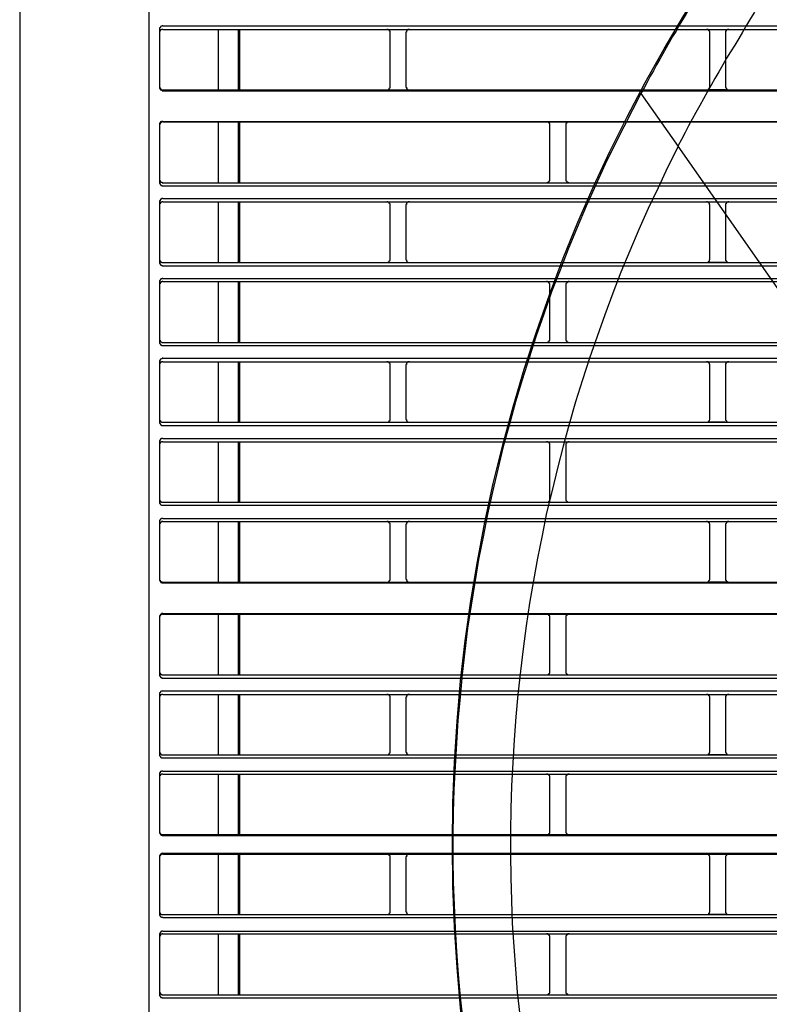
# Model space of a CAD drawing. Header units: millimetres. Extents: x 39871 to 53385, y 51832 to 57813.
# Tile 50 of 88: x 48431 to 48478, y 52745 to 52806. Entities that reach past the tile are written whole.
import ezdxf
from ezdxf import colors
from ezdxf.entities.mleader import LeaderData, LeaderLine
from ezdxf.math import Vec2, Vec3

# ---------------------------------------------------------------- set-up
doc = ezdxf.new("R2010")
doc.units = ezdxf.units.MM
doc.layers.add('AQUAREA', color=7, linetype='Continuous')
doc.layers.add('IS_KAN_OPIS', color=7, linetype='Continuous', lineweight=30)
doc.styles.add('ARIAL', font='ARIALN.TTF')

# ---------------------------------------------------------------- blocks, each defined once
blk = doc.blocks.new('SPLIT')
at = {"layer": 'AQUAREA'}
for points in [[(24287.87, -305.76), (24287.87, -306.54), (24286.4, -308.42), (24286.4, -1597.64)], [(24306.42, -362.67), (24306.42, -916.3)], [(24392.94, -505.54), (24392.38, -506.38), (24391.89, -507.22), (24391.33, -508.13), (24390.84, -508.97), (24390.28, -509.81), (24389.79, -510.72), (24389.23, -511.56), (24388.74, -512.4), (24388.25, -513.31), (24387.69, -514.15), (24387.2, -515.06), (24386.7, -515.9), (24386.22, -516.81), (24385.73, -517.65), (24385.24, -518.56), (24384.75, -519.47), (24384.25, -520.31), (24383.77, -521.22), (24383.28, -522.13), (24382.79, -522.97)], [(24400.43, -510.37), (24399.8, -511.35), (24399.17, -512.4), (24398.54, -513.45), (24397.98, -514.43), (24397.35, -515.48), (24396.72, -516.53), (24396.09, -517.51), (24395.53, -518.56), (24394.9, -519.61), (24394.27, -520.66), (24393.7, -521.71), (24393.08, -522.76), (24392.52, -523.81), (24391.95, -524.86), (24391.33, -525.91), (24390.77, -526.96), (24390.2, -528.01), (24389.65, -529.06), (24389.09, -530.11), (24388.53, -531.16)], [(24308.59, -512.47), (24308.59, -512.47), (24308.52, -512.47), (24308.52, -512.54), (24308.45, -512.54), (24308.38, -512.54), (24308.3, -512.61), (24308.24, -512.61), (24308.24, -512.68), (24308.17, -512.68), (24308.17, -512.75), (24308.17, -512.82), (24308.1, -512.82), (24308.1, -512.89), (24308.1, -512.96), (24308.1, -513.03)], [(24308.1, -513.03), (24308.1, -521.99)], [(24308.59, -513.03), (24308.59, -513.03), (24308.52, -513.03), (24308.45, -513.03), (24308.38, -513.03), (24308.38, -513.1), (24308.3, -513.1), (24308.24, -513.1), (24308.24, -513.17), (24308.17, -513.17), (24308.17, -513.24), (24308.17, -513.31), (24308.1, -513.31), (24308.1, -513.38), (24308.1, -513.45), (24308.1, -513.52)], [(24308.59, -512.47), (24877.69, -512.47)], [(24308.59, -513.03), (24877.69, -513.03)], [(24317.2, -513.03), (24317.2, -522.41)], [(24320.28, -513.03), (24320.28, -522.41)], [(24320.49, -513.03), (24320.49, -522.41)], [(24343.87, -513.52), (24343.87, -513.45), (24343.87, -513.38), (24343.87, -513.31), (24343.8, -513.31), (24343.8, -513.24), (24343.8, -513.17), (24343.73, -513.17), (24343.73, -513.1), (24343.65, -513.1), (24343.59, -513.03), (24343.52, -513.03), (24343.45, -513.03), (24343.38, -513.03)], [(24346.88, -513.03), (24346.8, -513.03), (24346.74, -513.03), (24346.67, -513.03), (24346.6, -513.03), (24346.6, -513.1), (24346.53, -513.1), (24346.45, -513.17), (24346.45, -513.24), (24346.39, -513.24), (24346.39, -513.31), (24346.39, -513.38), (24346.39, -513.45), (24346.32, -513.45), (24346.32, -513.52)], [(24393.5, -513.52), (24393.5, -513.45), (24393.5, -513.38), (24393.43, -513.38), (24393.43, -513.31), (24393.43, -513.24), (24393.35, -513.24), (24393.35, -513.17), (24393.29, -513.1), (24393.22, -513.1), (24393.22, -513.03), (24393.15, -513.03), (24393.08, -513.03), (24393, -513.03)], [(24393.5, -513.03), (24395.95, -513.03)], [(24396.44, -513.03), (24396.44, -513.03), (24396.37, -513.03), (24396.3, -513.03), (24396.23, -513.03), (24396.23, -513.1), (24396.15, -513.1), (24396.09, -513.1), (24396.09, -513.17), (24396.02, -513.17), (24396.02, -513.24), (24396.02, -513.31), (24395.95, -513.31), (24395.95, -513.38), (24395.95, -513.45), (24395.95, -513.52)], [(24343.87, -521.92), (24343.87, -513.52)], [(24346.32, -513.52), (24346.32, -521.92)], [(24393.5, -521.92), (24393.5, -513.52)], [(24395.95, -513.52), (24395.95, -521.92)], [(24308.1, -521.92), (24308.1, -521.92), (24308.1, -521.99), (24308.1, -522.06), (24308.17, -522.13), (24308.17, -522.2), (24308.24, -522.2), (24308.24, -522.27), (24308.3, -522.27), (24308.3, -522.34), (24308.38, -522.34), (24308.38, -522.41), (24308.45, -522.41), (24308.52, -522.41), (24308.59, -522.41)], [(24308.1, -521.99), (24308.1, -522.06), (24308.1, -522.13), (24308.1, -522.2), (24308.17, -522.2), (24308.17, -522.27), (24308.17, -522.34), (24308.24, -522.34), (24308.24, -522.41), (24308.3, -522.41), (24308.38, -522.48), (24308.45, -522.48), (24308.52, -522.48), (24308.52, -522.55), (24308.59, -522.55)], [(24308.59, -522.41), (24877.69, -522.41)], [(24343.38, -522.41), (24343.38, -522.41), (24343.45, -522.41), (24343.52, -522.41), (24343.59, -522.41), (24343.59, -522.34), (24343.65, -522.34), (24343.73, -522.27), (24343.73, -522.2), (24343.8, -522.2), (24343.8, -522.13), (24343.87, -522.13), (24343.87, -522.06), (24343.87, -521.99), (24343.87, -521.92)], [(24346.32, -521.92), (24346.32, -521.92), (24346.32, -521.99), (24346.39, -521.99), (24346.39, -522.06), (24346.39, -522.13), (24346.39, -522.2), (24346.45, -522.2), (24346.45, -522.27), (24346.53, -522.27), (24346.53, -522.34), (24346.6, -522.34), (24346.67, -522.41), (24346.74, -522.41), (24346.8, -522.41), (24346.88, -522.41)], [(24393, -522.41), (24393, -522.41), (24393.08, -522.41), (24393.15, -522.41), (24393.22, -522.34), (24393.29, -522.34), (24393.29, -522.27), (24393.35, -522.27), (24393.35, -522.2), (24393.43, -522.2), (24393.43, -522.13), (24393.43, -522.06), (24393.5, -521.99), (24393.5, -521.92)], [(24395.95, -522.41), (24393.5, -522.41)], [(24395.95, -521.92), (24395.95, -521.92), (24395.95, -521.99), (24395.95, -522.06), (24396.02, -522.13), (24396.02, -522.2), (24396.09, -522.2), (24396.09, -522.27), (24396.15, -522.27), (24396.15, -522.34), (24396.23, -522.34), (24396.23, -522.41), (24396.3, -522.41), (24396.37, -522.41), (24396.44, -522.41)], [(24308.59, -522.55), (24877.69, -522.55)], [(24382.79, -522.97), (24378.87, -530.67)], [(24382.79, -522.97), (24388.6, -531.23)], [(24308.59, -527.31), (24308.59, -527.31), (24308.52, -527.31), (24308.45, -527.31), (24308.38, -527.31), (24308.38, -527.38), (24308.3, -527.38), (24308.24, -527.38), (24308.24, -527.45), (24308.17, -527.45), (24308.17, -527.52), (24308.17, -527.59), (24308.1, -527.59), (24308.1, -527.66), (24308.1, -527.73), (24308.1, -527.8)], [(24308.59, -527.38), (24308.59, -527.38), (24308.52, -527.38), (24308.45, -527.38), (24308.38, -527.45), (24308.3, -527.45), (24308.3, -527.52), (24308.24, -527.52), (24308.24, -527.59), (24308.17, -527.59), (24308.17, -527.66), (24308.17, -527.73), (24308.1, -527.73), (24308.1, -527.8), (24308.1, -527.87)], [(24308.1, -527.8), (24308.1, -536.83)], [(24308.59, -527.31), (24877.69, -527.31)], [(24308.59, -527.38), (24877.69, -527.38)], [(24317.2, -527.38), (24317.2, -536.83)], [(24320.28, -527.38), (24320.28, -536.83)], [(24320.49, -527.38), (24320.49, -536.83)], [(24368.65, -527.87), (24368.65, -527.87), (24368.65, -527.8), (24368.65, -527.73), (24368.65, -527.66), (24368.58, -527.66), (24368.58, -527.59), (24368.58, -527.52), (24368.5, -527.52), (24368.5, -527.45), (24368.44, -527.45), (24368.37, -527.45), (24368.37, -527.38), (24368.3, -527.38), (24368.23, -527.38), (24368.15, -527.38)], [(24368.65, -536.34), (24368.65, -527.87)], [(24371.65, -527.38), (24371.65, -527.38), (24371.59, -527.38), (24371.52, -527.38), (24371.45, -527.38), (24371.45, -527.45), (24371.38, -527.45), (24371.3, -527.52), (24371.24, -527.52), (24371.24, -527.59), (24371.24, -527.66), (24371.17, -527.66), (24371.17, -527.73), (24371.17, -527.8), (24371.17, -527.87)], [(24371.17, -527.87), (24371.17, -536.34)], [(24378.87, -530.67), (24377.25, -533.96), (24375.79, -537.18), (24374.32, -540.47), (24372.92, -543.76), (24371.52, -547.12), (24370.25, -550.41), (24368.93, -553.77), (24367.74, -557.2), (24366.55, -560.56), (24365.43, -563.99), (24364.38, -567.42), (24363.33, -570.85), (24362.42, -574.28), (24361.44, -577.78), (24360.6, -581.28), (24359.75, -584.78), (24358.99, -588.28), (24358.29, -591.78), (24357.59, -595.28), (24357.03, -598.85), (24356.47, -602.35), (24355.9, -605.92), (24355.49, -609.49), (24355.07, -613.06), (24354.72, -616.63), (24354.37, -620.2), (24354.15, -623.77), (24353.95, -627.34), (24353.74, -630.98), (24353.67, -634.55), (24353.6, -638.12), (24353.6, -641.76), (24353.67, -645.33), (24353.8, -648.9), (24353.95, -652.47), (24354.15, -656.11), (24354.44, -659.68), (24354.72, -663.25), (24355.14, -666.82)], [(24388.6, -531.23), (24386.99, -534.38), (24385.45, -537.6), (24383.9, -540.82), (24382.5, -544.11), (24381.1, -547.4), (24379.7, -550.69), (24378.45, -553.98), (24377.19, -557.34), (24376, -560.7), (24374.8, -564.06), (24373.75, -567.42), (24372.64, -570.85), (24371.65, -574.28), (24370.75, -577.71), (24369.84, -581.14), (24369, -584.57), (24368.15, -588.07), (24367.45, -591.57), (24366.75, -595.07), (24366.13, -598.57), (24365.5, -602.07), (24365, -605.57), (24364.52, -609.14), (24364.1, -612.64), (24363.68, -616.21), (24363.4, -619.71), (24363.12, -623.28), (24362.9, -626.85), (24362.7, -630.42), (24362.63, -633.99), (24362.55, -637.49), (24362.55, -641.06), (24362.63, -644.63), (24362.7, -648.2), (24362.84, -651.77), (24363.05, -655.34), (24363.33, -658.84), (24363.6, -662.41), (24364.03, -665.98)], [(24388.53, -531.16), (24426.95, -586.04)], [(24308.1, -536.34), (24308.1, -536.34), (24308.1, -536.41), (24308.1, -536.48), (24308.17, -536.48), (24308.17, -536.55), (24308.17, -536.62), (24308.24, -536.62), (24308.24, -536.69), (24308.3, -536.69), (24308.3, -536.76), (24308.38, -536.76), (24308.45, -536.76), (24308.52, -536.76), (24308.52, -536.83), (24308.59, -536.83)], [(24308.1, -536.83), (24308.1, -536.83), (24308.1, -536.9), (24308.1, -536.97), (24308.17, -536.97), (24308.17, -537.04), (24308.17, -537.11), (24308.24, -537.11), (24308.24, -537.18), (24308.3, -537.18), (24308.3, -537.25), (24308.38, -537.25), (24308.45, -537.25), (24308.52, -537.25), (24308.52, -537.32), (24308.59, -537.32)], [(24308.59, -536.83), (24877.69, -536.83)], [(24308.59, -537.32), (24877.69, -537.32)], [(24368.15, -536.83), (24368.15, -536.83), (24368.23, -536.83), (24368.3, -536.83), (24368.3, -536.76), (24368.37, -536.76), (24368.44, -536.76), (24368.44, -536.69), (24368.5, -536.69), (24368.5, -536.62), (24368.58, -536.62), (24368.58, -536.55), (24368.65, -536.55), (24368.65, -536.48), (24368.65, -536.41), (24368.65, -536.34)], [(24371.17, -536.34), (24371.17, -536.34), (24371.17, -536.41), (24371.17, -536.48), (24371.17, -536.55), (24371.24, -536.55), (24371.24, -536.62), (24371.3, -536.62), (24371.3, -536.69), (24371.38, -536.69), (24371.38, -536.76), (24371.45, -536.76), (24371.52, -536.76), (24371.52, -536.83), (24371.59, -536.83), (24371.65, -536.83)], [(24308.59, -539.28), (24308.59, -539.28), (24308.52, -539.28), (24308.45, -539.28), (24308.45, -539.35), (24308.38, -539.35), (24308.3, -539.35), (24308.3, -539.42), (24308.24, -539.42), (24308.24, -539.49), (24308.17, -539.49), (24308.17, -539.56), (24308.17, -539.63), (24308.1, -539.63), (24308.1, -539.7), (24308.1, -539.77)], [(24308.59, -539.28), (24877.69, -539.28)], [(24308.1, -539.77), (24308.1, -549.22)], [(24308.59, -539.77), (24308.59, -539.77), (24308.52, -539.77), (24308.45, -539.77), (24308.45, -539.84), (24308.38, -539.84), (24308.3, -539.84), (24308.3, -539.91), (24308.24, -539.91), (24308.24, -539.98), (24308.17, -539.98), (24308.17, -540.05), (24308.17, -540.12), (24308.1, -540.12), (24308.1, -540.19), (24308.1, -540.26)], [(24308.59, -539.77), (24877.69, -539.77)], [(24317.2, -539.77), (24317.2, -549.22)], [(24320.28, -539.77), (24320.28, -549.22)], [(24320.49, -539.77), (24320.49, -549.22)], [(24343.87, -540.26), (24343.87, -540.26), (24343.87, -540.19), (24343.87, -540.12), (24343.8, -540.12), (24343.8, -540.05), (24343.8, -539.98), (24343.73, -539.98), (24343.73, -539.91), (24343.65, -539.91), (24343.65, -539.84), (24343.59, -539.84), (24343.52, -539.84), (24343.52, -539.77), (24343.45, -539.77), (24343.38, -539.77)], [(24343.87, -548.73), (24343.87, -540.26)], [(24346.88, -539.77), (24346.8, -539.77), (24346.74, -539.77), (24346.67, -539.77), (24346.67, -539.84), (24346.6, -539.84), (24346.53, -539.84), (24346.53, -539.91), (24346.45, -539.91), (24346.45, -539.98), (24346.39, -540.05), (24346.39, -540.12), (24346.39, -540.19), (24346.32, -540.19), (24346.32, -540.26)], [(24346.32, -540.26), (24346.32, -548.73)], [(24393.5, -540.26), (24393.5, -540.26), (24393.5, -540.19), (24393.43, -540.19), (24393.43, -540.12), (24393.43, -540.05), (24393.43, -539.98), (24393.35, -539.98), (24393.35, -539.91), (24393.29, -539.91), (24393.29, -539.84), (24393.22, -539.84), (24393.15, -539.84), (24393.15, -539.77), (24393.08, -539.77), (24393, -539.77)], [(24393.5, -539.77), (24395.95, -539.77)], [(24393.5, -548.73), (24393.5, -540.26)], [(24396.44, -539.77), (24396.44, -539.77), (24396.37, -539.77), (24396.3, -539.77), (24396.3, -539.84), (24396.23, -539.84), (24396.15, -539.84), (24396.15, -539.91), (24396.09, -539.91), (24396.09, -539.98), (24396.02, -539.98), (24396.02, -540.05), (24396.02, -540.12), (24395.95, -540.12), (24395.95, -540.19), (24395.95, -540.26)], [(24395.95, -540.26), (24395.95, -548.73)], [(24308.1, -548.73), (24308.1, -548.73), (24308.1, -548.8), (24308.1, -548.87), (24308.17, -548.87), (24308.17, -548.94), (24308.17, -549.01), (24308.24, -549.01), (24308.24, -549.08), (24308.3, -549.08), (24308.3, -549.15), (24308.38, -549.15), (24308.45, -549.15), (24308.45, -549.22), (24308.52, -549.22), (24308.59, -549.22)], [(24308.1, -549.22), (24308.1, -549.22), (24308.1, -549.29), (24308.1, -549.36), (24308.17, -549.36), (24308.17, -549.43), (24308.17, -549.5), (24308.24, -549.5), (24308.24, -549.57), (24308.3, -549.57), (24308.3, -549.64), (24308.38, -549.64), (24308.45, -549.64), (24308.45, -549.71), (24308.52, -549.71), (24308.59, -549.71)], [(24308.59, -549.22), (24877.69, -549.22)], [(24308.59, -549.71), (24877.69, -549.71)], [(24343.38, -549.22), (24343.38, -549.22), (24343.45, -549.22), (24343.52, -549.22), (24343.52, -549.15), (24343.59, -549.15), (24343.65, -549.15), (24343.65, -549.08), (24343.73, -549.08), (24343.73, -549.01), (24343.8, -549.01), (24343.8, -548.94), (24343.8, -548.87), (24343.87, -548.87), (24343.87, -548.8), (24343.87, -548.73)], [(24346.32, -548.73), (24346.32, -548.73), (24346.32, -548.8), (24346.39, -548.8), (24346.39, -548.87), (24346.39, -548.94), (24346.45, -549.01), (24346.45, -549.08), (24346.53, -549.08), (24346.53, -549.15), (24346.6, -549.15), (24346.67, -549.15), (24346.67, -549.22), (24346.74, -549.22), (24346.8, -549.22), (24346.88, -549.22)], [(24393, -549.22), (24393, -549.22), (24393.08, -549.22), (24393.15, -549.22), (24393.15, -549.15), (24393.22, -549.15), (24393.29, -549.15), (24393.29, -549.08), (24393.35, -549.08), (24393.35, -549.01), (24393.43, -549.01), (24393.43, -548.94), (24393.43, -548.87), (24393.43, -548.8), (24393.5, -548.8), (24393.5, -548.73)], [(24395.95, -549.22), (24393.5, -549.22)], [(24395.95, -548.73), (24395.95, -548.73), (24395.95, -548.8), (24395.95, -548.87), (24396.02, -548.87), (24396.02, -548.94), (24396.02, -549.01), (24396.09, -549.01), (24396.09, -549.08), (24396.15, -549.08), (24396.15, -549.15), (24396.23, -549.15), (24396.3, -549.15), (24396.3, -549.22), (24396.37, -549.22), (24396.44, -549.22)], [(24308.59, -551.67), (24308.59, -551.67), (24308.52, -551.67), (24308.45, -551.74), (24308.38, -551.74), (24308.3, -551.74), (24308.3, -551.81), (24308.24, -551.81), (24308.24, -551.88), (24308.17, -551.88), (24308.17, -551.95), (24308.17, -552.02), (24308.1, -552.02), (24308.1, -552.09), (24308.1, -552.16)], [(24308.1, -552.16), (24308.1, -561.61)], [(24308.59, -552.16), (24308.59, -552.16), (24308.52, -552.16), (24308.52, -552.23), (24308.45, -552.23), (24308.38, -552.23), (24308.3, -552.23), (24308.3, -552.3), (24308.24, -552.3), (24308.24, -552.37), (24308.17, -552.37), (24308.17, -552.44), (24308.17, -552.51), (24308.1, -552.51), (24308.1, -552.58), (24308.1, -552.65)], [(24308.59, -551.67), (24877.69, -551.67)], [(24308.59, -552.16), (24877.69, -552.16)], [(24317.2, -552.16), (24317.2, -561.61)], [(24320.28, -552.16), (24320.28, -561.61)], [(24320.49, -552.16), (24320.49, -561.61)], [(24368.65, -552.65), (24368.65, -552.65), (24368.65, -552.58), (24368.65, -552.51), (24368.65, -552.44), (24368.58, -552.44), (24368.58, -552.37), (24368.5, -552.37), (24368.5, -552.3), (24368.44, -552.3), (24368.44, -552.23), (24368.37, -552.23), (24368.3, -552.23), (24368.3, -552.16), (24368.23, -552.16), (24368.15, -552.16)], [(24368.65, -561.12), (24368.65, -552.65)], [(24371.65, -552.16), (24371.65, -552.16), (24371.59, -552.16), (24371.52, -552.16), (24371.52, -552.23), (24371.45, -552.23), (24371.38, -552.23), (24371.38, -552.3), (24371.3, -552.3), (24371.3, -552.37), (24371.24, -552.37), (24371.24, -552.44), (24371.17, -552.44), (24371.17, -552.51), (24371.17, -552.58), (24371.17, -552.65)], [(24371.17, -552.65), (24371.17, -561.12)], [(24308.1, -561.12), (24308.1, -561.12), (24308.1, -561.19), (24308.1, -561.26), (24308.17, -561.26), (24308.17, -561.33), (24308.17, -561.4), (24308.24, -561.4), (24308.24, -561.47), (24308.3, -561.47), (24308.3, -561.54), (24308.38, -561.54), (24308.45, -561.61), (24308.52, -561.61), (24308.59, -561.61)], [(24308.1, -561.61), (24308.1, -561.61), (24308.1, -561.68), (24308.1, -561.75), (24308.17, -561.75), (24308.17, -561.82), (24308.17, -561.89), (24308.24, -561.89), (24308.24, -561.96), (24308.3, -561.96), (24308.3, -562.03), (24308.38, -562.03), (24308.45, -562.03), (24308.45, -562.1), (24308.52, -562.1), (24308.59, -562.1)], [(24308.59, -561.61), (24877.69, -561.61)], [(24308.59, -562.1), (24877.69, -562.1)], [(24368.15, -561.61), (24368.15, -561.61), (24368.23, -561.61), (24368.3, -561.61), (24368.37, -561.61), (24368.37, -561.54), (24368.44, -561.54), (24368.5, -561.54), (24368.5, -561.47), (24368.58, -561.47), (24368.58, -561.4), (24368.58, -561.33), (24368.65, -561.33), (24368.65, -561.26), (24368.65, -561.19), (24368.65, -561.12)], [(24371.17, -561.12), (24371.17, -561.12), (24371.17, -561.19), (24371.17, -561.26), (24371.17, -561.33), (24371.24, -561.33), (24371.24, -561.4), (24371.24, -561.47), (24371.3, -561.47), (24371.38, -561.54), (24371.45, -561.54), (24371.45, -561.61), (24371.52, -561.61), (24371.59, -561.61), (24371.65, -561.61)], [(24308.59, -564.06), (24308.59, -564.06), (24308.52, -564.06), (24308.52, -564.13), (24308.45, -564.13), (24308.38, -564.13), (24308.3, -564.2), (24308.24, -564.2), (24308.24, -564.27), (24308.17, -564.27), (24308.17, -564.34), (24308.17, -564.41), (24308.1, -564.41), (24308.1, -564.48), (24308.1, -564.55), (24308.1, -564.62)], [(24308.1, -564.62), (24308.1, -574)], [(24308.59, -564.62), (24308.59, -564.62), (24308.52, -564.62), (24308.45, -564.62), (24308.38, -564.62), (24308.38, -564.69), (24308.3, -564.69), (24308.24, -564.69), (24308.24, -564.76), (24308.17, -564.76), (24308.17, -564.83), (24308.17, -564.9), (24308.1, -564.9), (24308.1, -564.97), (24308.1, -565.04), (24308.1, -565.11)], [(24308.59, -564.06), (24877.69, -564.06)], [(24308.59, -564.62), (24877.69, -564.62)], [(24317.2, -564.62), (24317.2, -574)], [(24320.28, -564.62), (24320.28, -574)], [(24320.49, -564.62), (24320.49, -574)], [(24343.87, -565.11), (24343.87, -565.04), (24343.87, -564.97), (24343.87, -564.9), (24343.8, -564.9), (24343.8, -564.83), (24343.8, -564.76), (24343.73, -564.76), (24343.73, -564.69), (24343.65, -564.69), (24343.59, -564.62), (24343.52, -564.62), (24343.45, -564.62), (24343.38, -564.62)], [(24343.87, -573.51), (24343.87, -565.11)], [(24346.88, -564.62), (24346.8, -564.62), (24346.74, -564.62), (24346.67, -564.62), (24346.6, -564.62), (24346.6, -564.69), (24346.53, -564.69), (24346.45, -564.76), (24346.45, -564.83), (24346.39, -564.83), (24346.39, -564.9), (24346.39, -564.97), (24346.39, -565.04), (24346.32, -565.04), (24346.32, -565.11)], [(24346.32, -565.11), (24346.32, -573.51)], [(24393.5, -565.11), (24393.5, -565.04), (24393.5, -564.97), (24393.43, -564.97), (24393.43, -564.9), (24393.43, -564.83), (24393.35, -564.83), (24393.35, -564.76), (24393.29, -564.69), (24393.22, -564.69), (24393.22, -564.62), (24393.15, -564.62), (24393.08, -564.62), (24393, -564.62)], [(24393.5, -564.62), (24395.95, -564.62)], [(24393.5, -573.51), (24393.5, -565.11)], [(24396.44, -564.62), (24396.44, -564.62), (24396.37, -564.62), (24396.3, -564.62), (24396.23, -564.62), (24396.23, -564.69), (24396.15, -564.69), (24396.09, -564.69), (24396.09, -564.76), (24396.02, -564.76), (24396.02, -564.83), (24396.02, -564.9), (24395.95, -564.9), (24395.95, -564.97), (24395.95, -565.04), (24395.95, -565.11)], [(24395.95, -565.11), (24395.95, -573.51)], [(24308.1, -573.51), (24308.1, -573.51), (24308.1, -573.58), (24308.1, -573.65), (24308.17, -573.72), (24308.17, -573.79), (24308.24, -573.79), (24308.24, -573.86), (24308.3, -573.86), (24308.3, -573.93), (24308.38, -573.93), (24308.38, -574), (24308.45, -574), (24308.52, -574), (24308.59, -574)], [(24308.1, -574), (24308.1, -574), (24308.1, -574.07), (24308.1, -574.14), (24308.17, -574.21), (24308.17, -574.28), (24308.24, -574.28), (24308.24, -574.35), (24308.3, -574.35), (24308.3, -574.42), (24308.38, -574.42), (24308.38, -574.49), (24308.45, -574.49), (24308.52, -574.49), (24308.59, -574.49)], [(24308.59, -574), (24877.69, -574)], [(24343.38, -574), (24343.38, -574), (24343.45, -574), (24343.52, -574), (24343.59, -574), (24343.59, -573.93), (24343.65, -573.93), (24343.73, -573.86), (24343.73, -573.79), (24343.8, -573.79), (24343.8, -573.72), (24343.87, -573.72), (24343.87, -573.65), (24343.87, -573.58), (24343.87, -573.51)], [(24346.32, -573.51), (24346.32, -573.51), (24346.32, -573.58), (24346.39, -573.58), (24346.39, -573.65), (24346.39, -573.72), (24346.39, -573.79), (24346.45, -573.79), (24346.45, -573.86), (24346.53, -573.86), (24346.53, -573.93), (24346.6, -573.93), (24346.67, -574), (24346.74, -574), (24346.8, -574), (24346.88, -574)], [(24393, -574), (24393, -574), (24393.08, -574), (24393.15, -574), (24393.22, -573.93), (24393.29, -573.93), (24393.29, -573.86), (24393.35, -573.86), (24393.35, -573.79), (24393.43, -573.79), (24393.43, -573.72), (24393.43, -573.65), (24393.5, -573.58), (24393.5, -573.51)], [(24395.95, -574), (24393.5, -574)], [(24395.95, -573.51), (24395.95, -573.51), (24395.95, -573.58), (24395.95, -573.65), (24396.02, -573.72), (24396.02, -573.79), (24396.09, -573.79), (24396.09, -573.86), (24396.15, -573.86), (24396.15, -573.93), (24396.23, -573.93), (24396.23, -574), (24396.3, -574), (24396.37, -574), (24396.44, -574)], [(24308.59, -574.49), (24877.69, -574.49)], [(24308.59, -576.52), (24308.59, -576.52), (24308.52, -576.52), (24308.45, -576.52), (24308.38, -576.52), (24308.38, -576.59), (24308.3, -576.59), (24308.24, -576.59), (24308.24, -576.66), (24308.17, -576.66), (24308.17, -576.73), (24308.17, -576.8), (24308.1, -576.8), (24308.1, -576.87), (24308.1, -576.94), (24308.1, -577.01)], [(24308.1, -577.01), (24308.1, -586.39)], [(24308.59, -577.01), (24308.59, -577.01), (24308.52, -577.01), (24308.45, -577.01), (24308.38, -577.01), (24308.38, -577.08), (24308.3, -577.08), (24308.24, -577.08), (24308.24, -577.15), (24308.17, -577.15), (24308.17, -577.22), (24308.17, -577.29), (24308.1, -577.29), (24308.1, -577.36), (24308.1, -577.43), (24308.1, -577.5)], [(24308.59, -576.52), (24877.69, -576.52)], [(24308.59, -577.01), (24877.69, -577.01)], [(24317.2, -577.01), (24317.2, -586.39)], [(24320.28, -577.01), (24320.28, -586.39)], [(24320.49, -577.01), (24320.49, -586.39)], [(24368.65, -577.5), (24368.65, -577.5), (24368.65, -577.43), (24368.65, -577.36), (24368.65, -577.29), (24368.58, -577.22), (24368.58, -577.15), (24368.5, -577.15), (24368.5, -577.08), (24368.44, -577.08), (24368.37, -577.01), (24368.3, -577.01), (24368.23, -577.01), (24368.15, -577.01)], [(24371.65, -577.01), (24371.65, -577.01), (24371.59, -577.01), (24371.52, -577.01), (24371.45, -577.01), (24371.38, -577.08), (24371.3, -577.08), (24371.3, -577.15), (24371.24, -577.15), (24371.24, -577.22), (24371.24, -577.29), (24371.17, -577.29), (24371.17, -577.36), (24371.17, -577.43), (24371.17, -577.5)], [(24368.65, -585.9), (24368.65, -577.5)], [(24371.17, -577.5), (24371.17, -585.9)], [(24308.1, -585.9), (24308.1, -585.9), (24308.1, -585.97), (24308.1, -586.04), (24308.1, -586.11), (24308.17, -586.11), (24308.17, -586.18), (24308.17, -586.25), (24308.24, -586.25), (24308.24, -586.32), (24308.3, -586.32), (24308.38, -586.32), (24308.38, -586.39), (24308.45, -586.39), (24308.52, -586.39), (24308.59, -586.39)], [(24308.1, -586.39), (24308.1, -586.39), (24308.1, -586.46), (24308.1, -586.53), (24308.1, -586.6), (24308.17, -586.6), (24308.17, -586.67), (24308.24, -586.74), (24308.3, -586.81), (24308.38, -586.81), (24308.38, -586.88), (24308.45, -586.88), (24308.52, -586.88), (24308.59, -586.88)], [(24308.59, -586.39), (24877.69, -586.39)], [(24368.15, -586.39), (24368.15, -586.39), (24368.23, -586.39), (24368.3, -586.39), (24368.37, -586.39), (24368.44, -586.32), (24368.5, -586.32), (24368.5, -586.25), (24368.58, -586.25), (24368.58, -586.18), (24368.65, -586.18), (24368.65, -586.11), (24368.65, -586.04), (24368.65, -585.97), (24368.65, -585.9)], [(24371.17, -585.9), (24371.17, -585.9), (24371.17, -585.97), (24371.17, -586.04), (24371.17, -586.11), (24371.24, -586.18), (24371.24, -586.25), (24371.3, -586.25), (24371.3, -586.32), (24371.38, -586.32), (24371.45, -586.39), (24371.52, -586.39), (24371.59, -586.39), (24371.65, -586.39)], [(24308.59, -586.88), (24877.69, -586.88)], [(24308.59, -588.91), (24308.59, -588.91), (24308.52, -588.91), (24308.45, -588.91), (24308.38, -588.91), (24308.38, -588.98), (24308.3, -588.98), (24308.24, -589.05), (24308.17, -589.12), (24308.17, -589.19), (24308.1, -589.19), (24308.1, -589.26), (24308.1, -589.33), (24308.1, -589.4)], [(24308.1, -589.4), (24308.1, -598.43)], [(24308.59, -589.4), (24308.59, -589.4), (24308.52, -589.4), (24308.45, -589.4), (24308.38, -589.4), (24308.38, -589.47), (24308.3, -589.47), (24308.3, -589.54), (24308.24, -589.54), (24308.24, -589.61), (24308.17, -589.61), (24308.17, -589.68), (24308.1, -589.75), (24308.1, -589.82), (24308.1, -589.89)], [(24308.59, -588.91), (24877.69, -588.91)], [(24308.59, -589.4), (24877.69, -589.4)], [(24317.2, -589.4), (24317.2, -598.78)], [(24320.28, -589.4), (24320.28, -598.78)], [(24320.49, -589.4), (24320.49, -598.78)], [(24343.87, -589.89), (24343.87, -589.89), (24343.87, -589.82), (24343.87, -589.75), (24343.87, -589.68), (24343.8, -589.68), (24343.8, -589.61), (24343.73, -589.61), (24343.73, -589.54), (24343.65, -589.47), (24343.59, -589.47), (24343.59, -589.4), (24343.52, -589.4), (24343.45, -589.4), (24343.38, -589.4)], [(24346.88, -589.4), (24346.8, -589.4), (24346.74, -589.4), (24346.67, -589.4), (24346.6, -589.47), (24346.53, -589.47), (24346.53, -589.54), (24346.45, -589.54), (24346.45, -589.61), (24346.39, -589.61), (24346.39, -589.68), (24346.39, -589.75), (24346.39, -589.82), (24346.32, -589.82), (24346.32, -589.89)], [(24393.5, -589.89), (24393.5, -589.89), (24393.5, -589.82), (24393.43, -589.75), (24393.43, -589.68), (24393.43, -589.61), (24393.35, -589.61), (24393.35, -589.54), (24393.29, -589.54), (24393.29, -589.47), (24393.22, -589.47), (24393.15, -589.4), (24393.08, -589.4), (24393, -589.4)], [(24393.5, -589.4), (24395.95, -589.4)], [(24396.44, -589.4), (24396.44, -589.4), (24396.37, -589.4), (24396.3, -589.4), (24396.23, -589.4), (24396.23, -589.47), (24396.15, -589.47), (24396.15, -589.54), (24396.09, -589.54), (24396.09, -589.61), (24396.02, -589.61), (24396.02, -589.68), (24395.95, -589.75), (24395.95, -589.82), (24395.95, -589.89)], [(24343.87, -598.29), (24343.87, -589.89)], [(24346.32, -589.89), (24346.32, -598.29)], [(24393.5, -598.29), (24393.5, -589.89)], [(24395.95, -589.89), (24395.95, -598.29)], [(24308.1, -598.29), (24308.1, -598.36), (24308.1, -598.43), (24308.1, -598.5), (24308.17, -598.5), (24308.17, -598.57), (24308.17, -598.64), (24308.24, -598.64), (24308.24, -598.71), (24308.3, -598.71), (24308.38, -598.71), (24308.38, -598.78), (24308.45, -598.78), (24308.52, -598.78), (24308.59, -598.78)], [(24308.1, -598.43), (24308.1, -598.43), (24308.1, -598.5), (24308.1, -598.57), (24308.17, -598.57), (24308.17, -598.64), (24308.17, -598.71), (24308.24, -598.71), (24308.24, -598.78), (24308.3, -598.78), (24308.3, -598.85), (24308.38, -598.85), (24308.45, -598.85), (24308.45, -598.92), (24308.52, -598.92), (24308.59, -598.92)], [(24308.59, -598.78), (24877.69, -598.78)], [(24343.38, -598.78), (24343.38, -598.78), (24343.45, -598.78), (24343.52, -598.78), (24343.59, -598.78), (24343.65, -598.71), (24343.73, -598.71), (24343.73, -598.64), (24343.8, -598.64), (24343.8, -598.57), (24343.8, -598.5), (24343.87, -598.5), (24343.87, -598.43), (24343.87, -598.36), (24343.87, -598.29)], [(24346.32, -598.29), (24346.32, -598.36), (24346.39, -598.36), (24346.39, -598.43), (24346.39, -598.5), (24346.39, -598.57), (24346.45, -598.57), (24346.45, -598.64), (24346.53, -598.71), (24346.6, -598.71), (24346.6, -598.78), (24346.67, -598.78), (24346.74, -598.78), (24346.8, -598.78), (24346.88, -598.78)], [(24393, -598.78), (24393, -598.78), (24393.08, -598.78), (24393.15, -598.78), (24393.22, -598.78), (24393.22, -598.71), (24393.29, -598.71), (24393.35, -598.64), (24393.35, -598.57), (24393.43, -598.57), (24393.43, -598.5), (24393.43, -598.43), (24393.5, -598.43), (24393.5, -598.36), (24393.5, -598.29)], [(24395.95, -598.78), (24393.5, -598.78)], [(24395.95, -598.29), (24395.95, -598.36), (24395.95, -598.43), (24395.95, -598.5), (24396.02, -598.5), (24396.02, -598.57), (24396.02, -598.64), (24396.09, -598.64), (24396.09, -598.71), (24396.15, -598.71), (24396.23, -598.71), (24396.23, -598.78), (24396.3, -598.78), (24396.37, -598.78), (24396.44, -598.78)], [(24308.59, -598.92), (24877.69, -598.92)], [(24308.59, -603.68), (24308.59, -603.68), (24308.52, -603.68), (24308.45, -603.68), (24308.38, -603.68), (24308.38, -603.75), (24308.3, -603.75), (24308.3, -603.82), (24308.24, -603.82), (24308.24, -603.89), (24308.17, -603.89), (24308.17, -603.96), (24308.17, -604.03), (24308.1, -604.03), (24308.1, -604.1), (24308.1, -604.17)], [(24308.59, -603.75), (24308.59, -603.75), (24308.52, -603.75), (24308.52, -603.82), (24308.45, -603.82), (24308.38, -603.82), (24308.3, -603.82), (24308.3, -603.89), (24308.24, -603.89), (24308.24, -603.96), (24308.17, -603.96), (24308.17, -604.03), (24308.17, -604.1), (24308.1, -604.1), (24308.1, -604.17), (24308.1, -604.24)], [(24308.1, -604.17), (24308.1, -613.2)], [(24308.59, -603.68), (24877.69, -603.68)], [(24308.59, -603.75), (24877.69, -603.75)], [(24317.2, -603.75), (24317.2, -613.2)], [(24320.28, -603.75), (24320.28, -613.2)], [(24320.49, -603.75), (24320.49, -613.2)], [(24368.65, -604.24), (24368.65, -604.24), (24368.65, -604.17), (24368.65, -604.1), (24368.65, -604.03), (24368.58, -604.03), (24368.58, -603.96), (24368.5, -603.96), (24368.5, -603.89), (24368.44, -603.89), (24368.44, -603.82), (24368.37, -603.82), (24368.3, -603.82), (24368.3, -603.75), (24368.23, -603.75), (24368.15, -603.75)], [(24368.65, -612.71), (24368.65, -604.24)], [(24371.65, -603.75), (24371.65, -603.75), (24371.59, -603.75), (24371.52, -603.75), (24371.52, -603.82), (24371.45, -603.82), (24371.38, -603.82), (24371.38, -603.89), (24371.3, -603.89), (24371.3, -603.96), (24371.24, -603.96), (24371.24, -604.03), (24371.17, -604.03), (24371.17, -604.1), (24371.17, -604.17), (24371.17, -604.24)], [(24371.17, -604.24), (24371.17, -612.71)], [(24308.1, -612.71), (24308.1, -612.71), (24308.1, -612.78), (24308.1, -612.85), (24308.17, -612.85), (24308.17, -612.92), (24308.17, -612.99), (24308.24, -612.99), (24308.24, -613.06), (24308.3, -613.06), (24308.3, -613.13), (24308.38, -613.13), (24308.45, -613.2), (24308.52, -613.2), (24308.59, -613.2)], [(24308.1, -613.2), (24308.1, -613.2), (24308.1, -613.27), (24308.1, -613.34), (24308.17, -613.34), (24308.17, -613.41), (24308.17, -613.48), (24308.24, -613.48), (24308.24, -613.55), (24308.3, -613.55), (24308.3, -613.62), (24308.38, -613.62), (24308.45, -613.62), (24308.45, -613.69), (24308.52, -613.69), (24308.59, -613.69)], [(24308.59, -613.2), (24877.69, -613.2)], [(24308.59, -613.69), (24877.69, -613.69)], [(24368.15, -613.2), (24368.15, -613.2), (24368.23, -613.2), (24368.3, -613.2), (24368.37, -613.2), (24368.37, -613.13), (24368.44, -613.13), (24368.5, -613.13), (24368.5, -613.06), (24368.58, -613.06), (24368.58, -612.99), (24368.58, -612.92), (24368.65, -612.92), (24368.65, -612.85), (24368.65, -612.78), (24368.65, -612.71)], [(24371.17, -612.71), (24371.17, -612.71), (24371.17, -612.78), (24371.17, -612.85), (24371.17, -612.92), (24371.24, -612.92), (24371.24, -612.99), (24371.24, -613.06), (24371.3, -613.06), (24371.38, -613.13), (24371.45, -613.13), (24371.45, -613.2), (24371.52, -613.2), (24371.59, -613.2), (24371.65, -613.2)], [(24308.59, -615.65), (24308.59, -615.65), (24308.52, -615.72), (24308.45, -615.72), (24308.38, -615.72), (24308.3, -615.79), (24308.24, -615.79), (24308.24, -615.86), (24308.17, -615.86), (24308.17, -615.93), (24308.17, -616), (24308.1, -616), (24308.1, -616.07), (24308.1, -616.14), (24308.1, -616.21)], [(24308.59, -615.65), (24877.69, -615.65)], [(24308.1, -616.21), (24308.1, -625.59)], [(24308.59, -616.21), (24308.59, -616.21), (24308.52, -616.21), (24308.45, -616.21), (24308.38, -616.21), (24308.38, -616.28), (24308.3, -616.28), (24308.24, -616.28), (24308.24, -616.35), (24308.17, -616.35), (24308.17, -616.42), (24308.17, -616.49), (24308.1, -616.49), (24308.1, -616.56), (24308.1, -616.63), (24308.1, -616.7)], [(24308.59, -616.21), (24877.69, -616.21)], [(24317.2, -616.21), (24317.2, -625.59)], [(24320.28, -616.21), (24320.28, -625.59)], [(24320.49, -616.21), (24320.49, -625.59)], [(24343.87, -616.7), (24343.87, -616.63), (24343.87, -616.56), (24343.87, -616.49), (24343.8, -616.49), (24343.8, -616.42), (24343.8, -616.35), (24343.73, -616.35), (24343.73, -616.28), (24343.65, -616.28), (24343.59, -616.21), (24343.52, -616.21), (24343.45, -616.21), (24343.38, -616.21)], [(24343.87, -625.1), (24343.87, -616.7)], [(24346.88, -616.21), (24346.8, -616.21), (24346.74, -616.21), (24346.67, -616.21), (24346.6, -616.21), (24346.6, -616.28), (24346.53, -616.28), (24346.53, -616.35), (24346.45, -616.35), (24346.45, -616.42), (24346.39, -616.42), (24346.39, -616.49), (24346.39, -616.56), (24346.39, -616.63), (24346.32, -616.63), (24346.32, -616.7)], [(24346.32, -616.7), (24346.32, -625.1)], [(24393.5, -616.7), (24393.5, -616.63), (24393.5, -616.56), (24393.43, -616.56), (24393.43, -616.49), (24393.43, -616.42), (24393.35, -616.42), (24393.35, -616.35), (24393.29, -616.35), (24393.29, -616.28), (24393.22, -616.28), (24393.22, -616.21), (24393.15, -616.21), (24393.08, -616.21), (24393, -616.21)], [(24393.5, -616.21), (24395.95, -616.21)], [(24393.5, -625.1), (24393.5, -616.7)], [(24396.44, -616.21), (24396.44, -616.21), (24396.37, -616.21), (24396.3, -616.21), (24396.23, -616.21), (24396.23, -616.28), (24396.15, -616.28), (24396.09, -616.28), (24396.09, -616.35), (24396.02, -616.35), (24396.02, -616.42), (24396.02, -616.49), (24395.95, -616.49), (24395.95, -616.56), (24395.95, -616.63), (24395.95, -616.7)], [(24395.95, -616.7), (24395.95, -625.1)], [(24308.1, -625.1), (24308.1, -625.1), (24308.1, -625.17), (24308.1, -625.24), (24308.17, -625.31), (24308.17, -625.38), (24308.24, -625.38), (24308.24, -625.45), (24308.3, -625.45), (24308.3, -625.52), (24308.38, -625.52), (24308.38, -625.59), (24308.45, -625.59), (24308.52, -625.59), (24308.59, -625.59)], [(24308.1, -625.59), (24308.1, -625.59), (24308.1, -625.66), (24308.1, -625.73), (24308.17, -625.8), (24308.17, -625.87), (24308.24, -625.87), (24308.24, -625.94), (24308.3, -625.94), (24308.3, -626.01), (24308.38, -626.01), (24308.38, -626.08), (24308.45, -626.08), (24308.52, -626.08), (24308.59, -626.08)], [(24308.59, -625.59), (24877.69, -625.59)], [(24308.59, -626.08), (24877.69, -626.08)], [(24343.38, -625.59), (24343.38, -625.59), (24343.45, -625.59), (24343.52, -625.59), (24343.59, -625.59), (24343.59, -625.52), (24343.65, -625.52), (24343.73, -625.45), (24343.73, -625.38), (24343.8, -625.38), (24343.8, -625.31), (24343.87, -625.31), (24343.87, -625.24), (24343.87, -625.17), (24343.87, -625.1)], [(24346.32, -625.1), (24346.32, -625.1), (24346.32, -625.17), (24346.39, -625.17), (24346.39, -625.24), (24346.39, -625.31), (24346.39, -625.38), (24346.45, -625.38), (24346.45, -625.45), (24346.53, -625.45), (24346.53, -625.52), (24346.6, -625.52), (24346.67, -625.59), (24346.74, -625.59), (24346.8, -625.59), (24346.88, -625.59)], [(24393, -625.59), (24393, -625.59), (24393.08, -625.59), (24393.15, -625.59), (24393.22, -625.52), (24393.29, -625.52), (24393.29, -625.45), (24393.35, -625.45), (24393.35, -625.38), (24393.43, -625.38), (24393.43, -625.31), (24393.43, -625.24), (24393.5, -625.17), (24393.5, -625.1)], [(24395.95, -625.59), (24393.5, -625.59)], [(24395.95, -625.1), (24395.95, -625.1), (24395.95, -625.17), (24395.95, -625.24), (24396.02, -625.31), (24396.02, -625.38), (24396.09, -625.38), (24396.09, -625.45), (24396.15, -625.45), (24396.15, -625.52), (24396.23, -625.52), (24396.23, -625.59), (24396.3, -625.59), (24396.37, -625.59), (24396.44, -625.59)], [(24308.59, -628.11), (24308.59, -628.11), (24308.52, -628.11), (24308.45, -628.11), (24308.38, -628.11), (24308.38, -628.18), (24308.3, -628.18), (24308.24, -628.18), (24308.24, -628.25), (24308.17, -628.25), (24308.17, -628.32), (24308.17, -628.39), (24308.1, -628.39), (24308.1, -628.46), (24308.1, -628.53), (24308.1, -628.6)], [(24308.1, -628.6), (24308.1, -637.63)], [(24308.59, -628.6), (24308.59, -628.6), (24308.52, -628.6), (24308.45, -628.6), (24308.38, -628.6), (24308.38, -628.67), (24308.3, -628.67), (24308.24, -628.67), (24308.24, -628.74), (24308.17, -628.74), (24308.17, -628.81), (24308.17, -628.88), (24308.1, -628.88), (24308.1, -628.95), (24308.1, -629.02), (24308.1, -629.09)], [(24308.59, -628.11), (24877.69, -628.11)], [(24308.59, -628.6), (24877.69, -628.6)], [(24317.2, -628.6), (24317.2, -637.98)], [(24320.28, -628.6), (24320.28, -637.98)], [(24320.49, -628.6), (24320.49, -637.98)], [(24368.65, -629.09), (24368.65, -629.09), (24368.65, -629.02), (24368.65, -628.95), (24368.65, -628.88), (24368.58, -628.81), (24368.58, -628.74), (24368.5, -628.74), (24368.5, -628.67), (24368.44, -628.67), (24368.37, -628.6), (24368.3, -628.6), (24368.23, -628.6), (24368.15, -628.6)], [(24368.65, -637.49), (24368.65, -629.09)], [(24371.65, -628.6), (24371.65, -628.6), (24371.59, -628.6), (24371.52, -628.6), (24371.45, -628.6), (24371.38, -628.67), (24371.3, -628.67), (24371.3, -628.74), (24371.24, -628.74), (24371.24, -628.81), (24371.24, -628.88), (24371.17, -628.88), (24371.17, -628.95), (24371.17, -629.02), (24371.17, -629.09)], [(24371.17, -629.09), (24371.17, -637.49)], [(24308.1, -637.49), (24308.1, -637.49), (24308.1, -637.56), (24308.1, -637.63), (24308.1, -637.7), (24308.17, -637.7), (24308.17, -637.77), (24308.17, -637.84), (24308.24, -637.84), (24308.24, -637.91), (24308.3, -637.91), (24308.38, -637.91), (24308.38, -637.98), (24308.45, -637.98), (24308.52, -637.98), (24308.59, -637.98)], [(24308.1, -637.49), (24308.1, -637.49), (24308.1, -637.56), (24308.1, -637.63), (24308.1, -637.7), (24308.17, -637.7), (24308.17, -637.77), (24308.17, -637.84), (24308.24, -637.84), (24308.24, -637.91), (24308.3, -637.91), (24308.38, -637.91), (24308.38, -637.98), (24308.45, -637.98), (24308.52, -637.98), (24308.59, -637.98)], [(24308.1, -637.63), (24308.1, -637.63), (24308.1, -637.7), (24308.1, -637.77), (24308.17, -637.77), (24308.17, -637.84), (24308.17, -637.91), (24308.24, -637.91), (24308.24, -637.98), (24308.3, -637.98), (24308.3, -638.05), (24308.38, -638.05), (24308.45, -638.05), (24308.52, -638.12), (24308.59, -638.12)], [(24308.59, -637.98), (24877.69, -637.98)], [(24308.59, -638.12), (24877.69, -638.12)], [(24368.15, -637.98), (24368.15, -637.98), (24368.23, -637.98), (24368.3, -637.98), (24368.37, -637.98), (24368.44, -637.91), (24368.5, -637.91), (24368.5, -637.84), (24368.58, -637.84), (24368.58, -637.77), (24368.65, -637.77), (24368.65, -637.7), (24368.65, -637.63), (24368.65, -637.56), (24368.65, -637.49)], [(24371.17, -637.49), (24371.17, -637.49), (24371.17, -637.56), (24371.17, -637.63), (24371.17, -637.7), (24371.24, -637.77), (24371.24, -637.84), (24371.3, -637.84), (24371.3, -637.91), (24371.38, -637.91), (24371.45, -637.98), (24371.52, -637.98), (24371.59, -637.98), (24371.65, -637.98)], [(24308.59, -640.85), (24308.59, -640.85), (24308.52, -640.92), (24308.45, -640.92), (24308.38, -640.92), (24308.3, -640.99), (24308.24, -640.99), (24308.24, -641.06), (24308.17, -641.06), (24308.17, -641.13), (24308.17, -641.2), (24308.1, -641.2), (24308.1, -641.27), (24308.1, -641.34), (24308.1, -641.41)], [(24308.59, -640.99), (24308.59, -640.99), (24308.52, -640.99), (24308.45, -640.99), (24308.38, -640.99), (24308.38, -641.06), (24308.3, -641.06), (24308.3, -641.13), (24308.24, -641.13), (24308.24, -641.2), (24308.17, -641.2), (24308.17, -641.27), (24308.1, -641.34), (24308.1, -641.41), (24308.1, -641.48)], [(24308.1, -641.41), (24308.1, -650.37)], [(24308.59, -640.85), (24877.69, -640.85)], [(24308.59, -640.99), (24877.69, -640.99)], [(24317.2, -640.99), (24317.2, -650.37)], [(24320.28, -640.99), (24320.28, -650.37)], [(24320.49, -640.99), (24320.49, -650.37)], [(24343.87, -641.48), (24343.87, -641.48), (24343.87, -641.41), (24343.87, -641.34), (24343.87, -641.27), (24343.8, -641.27), (24343.8, -641.2), (24343.73, -641.2), (24343.73, -641.13), (24343.65, -641.06), (24343.59, -641.06), (24343.59, -640.99), (24343.52, -640.99), (24343.45, -640.99), (24343.38, -640.99)], [(24343.87, -649.88), (24343.87, -641.48)], [(24346.88, -640.99), (24346.8, -640.99), (24346.74, -640.99), (24346.67, -640.99), (24346.6, -641.06), (24346.53, -641.06), (24346.53, -641.13), (24346.45, -641.13), (24346.45, -641.2), (24346.39, -641.2), (24346.39, -641.27), (24346.39, -641.34), (24346.39, -641.41), (24346.32, -641.41), (24346.32, -641.48)], [(24346.32, -641.48), (24346.32, -649.88)], [(24393.5, -641.48), (24393.5, -641.48), (24393.5, -641.41), (24393.43, -641.34), (24393.43, -641.27), (24393.43, -641.2), (24393.35, -641.2), (24393.35, -641.13), (24393.29, -641.13), (24393.29, -641.06), (24393.22, -641.06), (24393.15, -640.99), (24393.08, -640.99), (24393, -640.99)], [(24393.5, -640.99), (24395.95, -640.99)], [(24393.5, -649.88), (24393.5, -641.48)], [(24396.44, -640.99), (24396.44, -640.99), (24396.37, -640.99), (24396.3, -640.99), (24396.23, -640.99), (24396.23, -641.06), (24396.15, -641.06), (24396.15, -641.13), (24396.09, -641.13), (24396.09, -641.2), (24396.02, -641.2), (24396.02, -641.27), (24395.95, -641.34), (24395.95, -641.41), (24395.95, -641.48)], [(24395.95, -641.48), (24395.95, -649.88)], [(24308.1, -649.88), (24308.1, -649.95), (24308.1, -650.02), (24308.1, -650.09), (24308.17, -650.09), (24308.17, -650.16), (24308.17, -650.23), (24308.24, -650.23), (24308.24, -650.3), (24308.3, -650.3), (24308.38, -650.37), (24308.45, -650.37), (24308.52, -650.37), (24308.59, -650.37)], [(24308.1, -650.3), (24308.1, -650.37), (24308.1, -650.44), (24308.1, -650.51), (24308.17, -650.51), (24308.17, -650.58), (24308.17, -650.65), (24308.24, -650.65), (24308.24, -650.72), (24308.3, -650.72), (24308.38, -650.79), (24308.45, -650.79), (24308.52, -650.79), (24308.59, -650.79), (24308.59, -650.86)], [(24308.59, -650.37), (24877.69, -650.37)], [(24343.38, -650.37), (24343.38, -650.37), (24343.45, -650.37), (24343.52, -650.37), (24343.59, -650.37), (24343.65, -650.37), (24343.65, -650.3), (24343.73, -650.3), (24343.73, -650.23), (24343.8, -650.23), (24343.8, -650.16), (24343.8, -650.09), (24343.87, -650.09), (24343.87, -650.02), (24343.87, -649.95), (24343.87, -649.88)], [(24346.32, -649.88), (24346.32, -649.95), (24346.39, -649.95), (24346.39, -650.02), (24346.39, -650.09), (24346.39, -650.16), (24346.45, -650.16), (24346.45, -650.23), (24346.53, -650.3), (24346.6, -650.3), (24346.6, -650.37), (24346.67, -650.37), (24346.74, -650.37), (24346.8, -650.37), (24346.88, -650.37)], [(24393, -650.37), (24393, -650.37), (24393.08, -650.37), (24393.15, -650.37), (24393.22, -650.37), (24393.22, -650.3), (24393.29, -650.3), (24393.35, -650.23), (24393.35, -650.16), (24393.43, -650.16), (24393.43, -650.09), (24393.43, -650.02), (24393.5, -650.02), (24393.5, -649.95), (24393.5, -649.88)], [(24395.95, -650.37), (24393.5, -650.37)], [(24395.95, -649.88), (24395.95, -649.95), (24395.95, -650.02), (24395.95, -650.09), (24396.02, -650.09), (24396.02, -650.16), (24396.02, -650.23), (24396.09, -650.23), (24396.09, -650.3), (24396.15, -650.3), (24396.23, -650.37), (24396.3, -650.37), (24396.37, -650.37), (24396.44, -650.37)], [(24308.59, -650.86), (24877.69, -650.86)], [(24308.59, -652.96), (24308.59, -652.96), (24308.52, -652.96), (24308.45, -652.96), (24308.38, -653.03), (24308.3, -653.03), (24308.3, -653.1), (24308.24, -653.1), (24308.24, -653.17), (24308.17, -653.17), (24308.17, -653.24), (24308.17, -653.31), (24308.1, -653.31), (24308.1, -653.38), (24308.1, -653.45)], [(24308.59, -653.38), (24308.59, -653.38), (24308.52, -653.38), (24308.45, -653.38), (24308.38, -653.45), (24308.3, -653.45), (24308.3, -653.52), (24308.24, -653.52), (24308.24, -653.59), (24308.17, -653.59), (24308.17, -653.66), (24308.17, -653.73), (24308.1, -653.73), (24308.1, -653.8), (24308.1, -653.87)], [(24308.1, -653.45), (24308.1, -662.76)], [(24308.59, -652.96), (24877.69, -652.96)], [(24308.59, -653.38), (24877.69, -653.38)], [(24317.2, -653.38), (24317.2, -662.83)], [(24320.28, -653.38), (24320.28, -662.83)], [(24320.49, -653.38), (24320.49, -662.83)], [(24368.65, -653.87), (24368.65, -653.87), (24368.65, -653.8), (24368.65, -653.73), (24368.65, -653.66), (24368.58, -653.66), (24368.58, -653.59), (24368.58, -653.52), (24368.5, -653.52), (24368.5, -653.45), (24368.44, -653.45), (24368.37, -653.45), (24368.37, -653.38), (24368.3, -653.38), (24368.23, -653.38), (24368.15, -653.38)], [(24371.65, -653.38), (24371.65, -653.38), (24371.59, -653.38), (24371.52, -653.38), (24371.45, -653.38), (24371.45, -653.45), (24371.38, -653.45), (24371.3, -653.52), (24371.24, -653.52), (24371.24, -653.59), (24371.24, -653.66), (24371.17, -653.66), (24371.17, -653.73), (24371.17, -653.8), (24371.17, -653.87)], [(24368.65, -662.34), (24368.65, -653.87)], [(24371.17, -653.87), (24371.17, -662.34)], [(24308.1, -662.34), (24308.1, -662.34), (24308.1, -662.41), (24308.1, -662.48), (24308.17, -662.48), (24308.17, -662.55), (24308.17, -662.62), (24308.24, -662.62), (24308.24, -662.69), (24308.3, -662.69), (24308.3, -662.76), (24308.38, -662.76), (24308.45, -662.76), (24308.52, -662.76), (24308.52, -662.83), (24308.59, -662.83)], [(24308.1, -662.83), (24308.1, -662.83), (24308.1, -662.9), (24308.1, -662.97), (24308.17, -662.97), (24308.17, -663.04), (24308.17, -663.11), (24308.24, -663.11), (24308.24, -663.18), (24308.3, -663.18), (24308.3, -663.25), (24308.38, -663.25), (24308.45, -663.25), (24308.52, -663.25), (24308.52, -663.32), (24308.59, -663.32)], [(24308.59, -662.83), (24877.69, -662.83)], [(24368.15, -662.83), (24368.15, -662.83), (24368.23, -662.83), (24368.3, -662.83), (24368.3, -662.76), (24368.37, -662.76), (24368.44, -662.76), (24368.44, -662.69), (24368.5, -662.69), (24368.5, -662.62), (24368.58, -662.62), (24368.58, -662.55), (24368.65, -662.55), (24368.65, -662.48), (24368.65, -662.41), (24368.65, -662.34)], [(24371.17, -662.34), (24371.17, -662.34), (24371.17, -662.41), (24371.17, -662.48), (24371.17, -662.55), (24371.24, -662.55), (24371.24, -662.62), (24371.3, -662.62), (24371.3, -662.69), (24371.38, -662.69), (24371.38, -662.76), (24371.45, -662.76), (24371.52, -662.76), (24371.52, -662.83), (24371.59, -662.83), (24371.65, -662.83)], [(24308.59, -663.32), (24877.69, -663.32)]]:
    blk.add_lwpolyline(points, dxfattribs=at)
blk.add_open_spline([(24849.6, -639.5), (24849.6, -502.51), (24738.55, -391.46), (24601.57, -391.46), (24464.58, -391.46), (24353.54, -502.51), (24353.54, -639.5), (24353.54, -776.48), (24464.58, -887.53), (24601.57, -887.53), (24738.55, -887.53), (24849.6, -776.48), (24849.6, -639.5)], degree=3, knots=[0, 0, 0, 0, 1, 1, 1, 2, 2, 2, 3, 3, 3, 4, 4, 4, 4], dxfattribs=at)
blk = doc.blocks.new('_None')

msp = doc.modelspace()

# ---------------------------------------------------------------- block references
at = {"lineweight": 13, "xscale": 0.4, "yscale": 0.4, "zscale": 0.4}
msp.add_blockref('SPLIT', (38716.626, 53010.774), dxfattribs=at)

# ---------------------------------------------------------------- leaders
at = {"layer": 'IS_KAN_OPIS', "color": 212}
ml = msp.add_multileader_mtext('Standard', dxfattribs=at)
ml.set_content('\\pxql;{\\C256;Układ pompowy - \\A1;obieg ogrzewania\\Pgrzejnikowego 55/45%%DC; 35kPa; 11,3kW; 917,53kg/h\\P\\C1;Pompa  1~230V; 0,2kW}', color=212, style='ARIAL')
ml.set_leader_properties(color=212)
ml.set_arrow_properties(name='NONE')
ml.build(insert=Vec2(0, 0))
ml.multileader.update_dxf_attribs({"text_left_attachment_type": 6, "text_right_attachment_type": 6, "dogleg_length": 5, "arrow_head_size": 3})
ctx = ml.context
ctx.base_point, ctx.char_height, ctx.arrow_head_size, ctx.landing_gap_size, ctx.plane_origin = Vec3(45306.642, 52379.527), 30, 3, 1, Vec3(43632.71, 52295.388)
ctx.left_attachment, ctx.right_attachment = 6, 6
notes = []
notes.append((ctx, [(0, (1, 1, 0), (45301.642, 52379.527), (1, 0), 5, [(0, [(45125.376, 52771.048)], 0, [])])]))
ctx.mtext.insert, ctx.mtext.width, ctx.mtext.flow_direction = Vec3(45307.642, 52417.856), 8077.03979, 5
for ctx, leaders in notes:
    for number, flags, end, landing, length, lines in leaders:
        leader = LeaderData()
        leader.index, (leader.has_last_leader_line, leader.has_dogleg_vector, leader.attachment_direction) = number, flags
        leader.last_leader_point, leader.dogleg_vector, leader.dogleg_length = Vec3(end), Vec3(landing), length
        for number, points, colour, breaks in lines:
            line = LeaderLine()
            line.index, line.vertices, line.color, line.breaks = number, Vec3.list(points), colors.encode_raw_color(colour), breaks
            leader.lines.append(line)
        ctx.leaders.append(leader)

doc.saveas('drawing.dxf')
